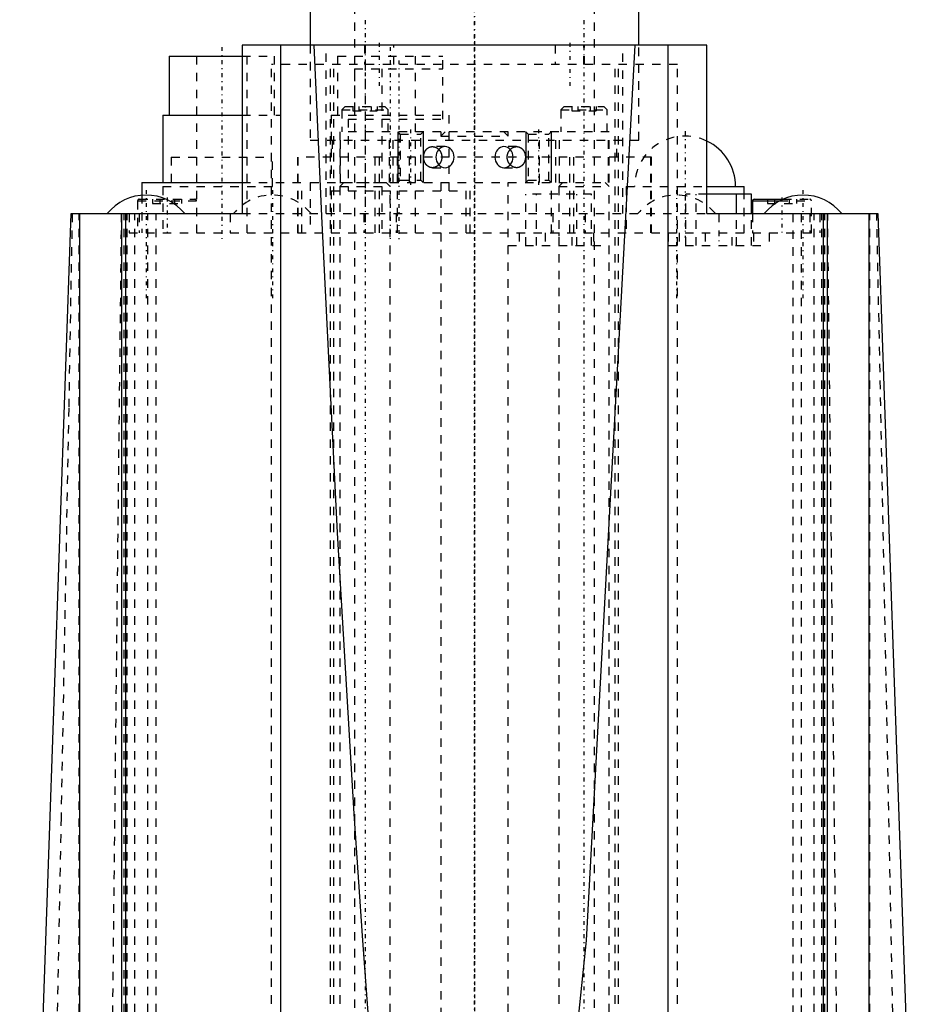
# Model space of a CAD drawing. Extents: x -54 to 54, y -3 to 544.
# Tile 4 of 5: x -54 to 54, y 244 to 361. Entities that reach past the tile are written whole.
import ezdxf

# ---------------------------------------------------------------- set-up
doc = ezdxf.new("R2010")
doc.units = 0
doc.linetypes.add('CENTER', pattern=[1.5, 0.45, -0.5, 0.05, -0.5])
doc.linetypes.add('DASHED', pattern=[2, 1, -1])
for name, color, linetype in [('AM_0', 7, 'CONTINUOUS'), ('AM_10', 7, 'CONTINUOUS'), ('AM_3', 7, 'DASHED'), ('AM_7', 7, 'CENTER')]:
    doc.layers.add(name, color=color, linetype=linetype)

msp = doc.modelspace()

# ---------------------------------------------------------------- linework, layer by layer
at = {"layer": 'AM_0', "color": 7, "linetype": 'CONTINUOUS'}
for p, q in [((-19.5, 364), (-19.5, 358.3)), ((19.5, 358.3), (19.5, 364)), ((-27.6, 358.3), (-27.6, 338.3)), ((27.6, 358.3), (-27.6, 358.3)), ((-22.98, 157.5), (-22.98, 358.3)), ((22.98, 157.5), (22.98, 358.3)), ((27.6, 338.3), (27.6, 358.3)), ((-36.25, 357), (-36.25, 350)), ((-36.25, 357), (-27.6, 357)), ((-37, 350), (-37, 342)), ((-37, 350), (-27.6, 350)), ((-39.5, 342), (-39.5, 340.48)), ((-39.5, 342), (-27.6, 342)), ((27.6, 341.5), (32, 341.5)), ((32, 340.6), (32, 341.5)), ((32.9, 340.6), (27.6, 340.6)), ((31.12, 338.3), (31.12, 340.6)), ((32.9, 338.3), (32.9, 340.6)), ((33, 339.8), (33, 338.3)), ((33, 339.8), (36.21, 339.8)), ((33.2, 340), (36.62, 340)), ((-54, 163.5), (-47.9, 338.3)), ((-47.9, 338.3), (-27.6, 338.3)), ((-46.85, 169.5), (-46.85, 338.3)), ((-41.9, 338.3), (-41.9, 169.5)), ((-41.43, 338.3), (-41.43, 169.5)), ((27.6, 338.3), (47.9, 338.3)), ((41.43, 169.5), (41.43, 338.3)), ((41.9, 169.5), (41.9, 338.3)), ((46.85, 169.5), (46.85, 338.3)), ((47.9, 338.3), (54, 163.5))]:
    msp.add_line(p, q, dxfattribs=at)
for points in [[(-12.23, 238.07, 0), (-13.26, 252, 0), (-14.28, 267.05, 0), (-16.25, 300.42, 0), (-18.12, 338, 0), (-19.02, 358.3, 0)], [(19.02, 358.3, 0), (13.26, 252, 0), (5.69, 179.09, 0)]]:
    msp.add_polyline3d(points, dxfattribs=at)
for centre, radius, start, end in [((25, 341.5), 6, 0, 64.3207), ((-39, 334.6), 5.9, 38.8379, 141.1621), ((39, 334.6), 5.9, 38.8379, 141.1621), ((33.2, 339.8), 0.2, 90, 180)]:
    msp.add_arc(centre, radius, start, end, dxfattribs=at)
at = {"layer": 'AM_10', "color": 7, "linetype": 'CONTINUOUS'}
for p, q in [((-9.1, 348), (-9.1, 342)), ((-6.1, 348), (-6.1, 342)), ((6.1, 348), (6.1, 342)), ((9.1, 348), (9.1, 342))]:
    msp.add_line(p, q, dxfattribs=at)
at = {"layer": 'AM_3', "color": 6, "linetype": 'DASHED'}
for p, q in [((-14.25, 367), (-14.25, 172)), ((14.25, 172), (14.25, 367)), ((-19.5, 358.3), (-19.5, 347)), ((-17.6, 338.3), (-17.6, 358.3)), ((-13.06, 358.3), (-13.06, 356)), ((-13, 358.3), (-13, 336)), ((-9.56, 356), (-9.56, 358.3)), ((9.56, 358.3), (9.56, 356)), ((13, 356), (13, 358.3)), ((13.06, 356), (13.06, 358.3)), ((17.6, 338.3), (17.6, 358.3)), ((19.5, 347), (19.5, 358.3)), ((-33, 357), (-33, 336)), ((-27.6, 357), (-23.75, 357)), ((-27, 336), (-27, 357)), ((-23.75, 350), (-23.75, 357)), ((-16.25, 357), (-16.25, 350)), ((-16.25, 357), (-3.75, 357)), ((-7, 336), (-7, 357)), ((-3.75, 349.5), (-3.75, 357)), ((-24.1, 182.5), (-24.1, 356)), ((24.1, 356), (-24.1, 356)), ((-17.1, 182.5), (-17.1, 356)), ((-16.72, 182.5), (-16.72, 356)), ((-14.25, 355.5), (-14.25, 349.5)), ((-14.25, 355.5), (-3.75, 355.5)), ((-11, 355.5), (-11, 336)), ((16.72, 182.5), (16.72, 356)), ((17.1, 182.5), (17.1, 356)), ((24.1, 182.5), (24.1, 356)), ((-15.35, 351), (-15.75, 350.6)), ((-15.35, 351), (-10.65, 351)), ((-14.44, 351), (-14.44, 350.5)), ((-13.72, 351), (-13.72, 350.5)), ((-12.28, 351), (-12.28, 350.5)), ((-11.56, 351), (-11.56, 350.5)), ((-10.25, 350.6), (-10.65, 351)), ((10.65, 351), (10.25, 350.6)), ((10.65, 351), (15.35, 351)), ((11.56, 351), (11.56, 350.5)), ((12.28, 351), (12.28, 350.5)), ((13.72, 351), (13.72, 350.5)), ((14.44, 351), (14.44, 350.5)), ((15.75, 350.6), (15.35, 351)), ((-27.6, 350), (-23, 350)), ((-23, 342), (-23, 350)), ((-17, 350), (-17, 342)), ((-17, 350), (-3, 350)), ((-15.75, 350.6), (-15.75, 348)), ((-15.75, 350.6), (-10.25, 350.6)), ((-15, 349.5), (-15, 341)), ((-15, 349.5), (-3, 349.5)), ((-14.44, 350.5), (-11.56, 350.5)), ((-10.25, 348), (-10.25, 350.6)), ((-3, 341), (-3, 350)), ((10.25, 350.6), (10.25, 348)), ((10.25, 350.6), (15.75, 350.6)), ((11.56, 350.5), (14.44, 350.5)), ((15.75, 348), (15.75, 350.6)), ((-16, 348), (-16, 342)), ((16, 348), (-16, 348)), ((-15.9, 342), (-15.9, 348)), ((-10.1, 342), (-10.1, 348)), ((-9.67, 342), (-9.67, 348)), ((-9.1, 348), (-8.83, 347.73)), ((-8.83, 347.73), (-8.83, 342.27)), ((-8.83, 347.73), (-6.37, 347.73)), ((-7.73, 342), (-7.73, 348)), ((-6.37, 347.73), (-6.1, 348)), ((-6.37, 342.27), (-6.37, 347.73)), ((-3.5, 348), (-4, 347.5)), ((-4, 348), (-4, 347.5)), ((-4, 347.5), (4, 347.5)), ((4, 347.5), (3.5, 348)), ((4, 347.5), (4, 348)), ((6.1, 348), (6.37, 347.73)), ((6.37, 347.73), (6.37, 342.27)), ((6.37, 347.73), (8.83, 347.73)), ((7.73, 342), (7.73, 348)), ((8.83, 347.73), (9.1, 348)), ((8.83, 342.27), (8.83, 347.73)), ((9.67, 342), (9.67, 348)), ((10.1, 342), (10.1, 348)), ((15.9, 342), (15.9, 348)), ((16, 342), (16, 348)), ((-19.5, 347), (19.5, 347)), ((-16.9, 347), (-16.9, 345)), ((-3.5, 346.25), (-5, 346.25)), ((5, 346.25), (3.5, 346.25)), ((16.9, 345), (16.9, 347)), ((-36, 345), (-36, 341.5)), ((-36, 345), (-24, 345)), ((-24, 341.5), (-24, 345)), ((-21, 345), (-21, 336)), ((21, 345), (-21, 345)), ((-20.94, 336), (-20.94, 345)), ((-11.79, 336), (-11.79, 345)), ((-11.3, 345), (-11.3, 336)), ((-9.15, 336), (-9.15, 345)), ((9.15, 336), (9.15, 345)), ((11.3, 336), (11.3, 345)), ((11.79, 336), (11.79, 345)), ((20.94, 336), (20.94, 345)), ((21, 336), (21, 345)), ((-5, 343.75), (-3.5, 343.75)), ((3.5, 343.75), (5, 343.75)), ((-37, 341.5), (-37, 336)), ((-37, 341.5), (-23, 341.5)), ((-27.6, 342), (-20.5, 342)), ((-23, 336), (-23, 341.5)), ((-20.5, 336), (-20.5, 342)), ((-19.5, 342), (-19.5, 336)), ((-19.5, 342), (-9.67, 342)), ((-15.5, 342), (-16, 341.5)), ((-16, 342), (16, 342)), ((-16, 341.5), (-16, 155.5)), ((-16, 341.5), (-10, 341.5)), ((-10, 341.5), (-10.5, 342)), ((-10, 157.5), (-10, 341.5)), ((-8.83, 342.27), (-9.1, 342)), ((-8.83, 342.27), (-6.37, 342.27)), ((-6.1, 342), (-6.37, 342.27)), ((-4, 342), (-4, 157.5)), ((-0.5, 336), (-0.5, 342)), ((4, 157.5), (4, 342)), ((6.37, 342.27), (6.1, 342)), ((6.37, 342.27), (8.83, 342.27)), ((9.1, 342), (8.83, 342.27)), ((10.5, 342), (10, 341.5)), ((10, 341.5), (10, 157.5)), ((10, 341.5), (16, 341.5)), ((16, 341.5), (15.5, 342)), ((16, 155.5), (16, 341.5)), ((18, 341.5), (18, 336)), ((18, 341.5), (27.6, 341.5)), ((-39.5, 340.48), (-39.5, 336)), ((-17, 341), (-17, 336)), ((-17, 341), (-1, 341)), ((-1, 336), (-1, 341)), ((13.9, 340.6), (6.1, 340.6)), ((6.1, 334.5), (6.1, 340.6)), ((7.35, 334.5), (7.35, 340.6)), ((12.15, 334.5), (12.15, 340.6)), ((13.9, 334.5), (13.9, 340.6)), ((25.1, 334.5), (25.1, 340.6)), ((27.6, 340.6), (25.1, 340.6)), ((26.32, 334.5), (26.32, 340.6)), ((32, 336), (32, 340.6)), ((-40, 339.8), (-40, 336)), ((-40, 339.8), (-33, 339.8)), ((-39.8, 340), (-33.2, 340)), ((-38.23, 340), (-38.23, 339.5)), ((-38.23, 339.5), (-34.77, 339.5)), ((-37.37, 340), (-37.37, 339.5)), ((-35.63, 340), (-35.63, 339.5)), ((-34.77, 340), (-34.77, 339.5)), ((34.77, 340), (34.77, 339.5)), ((34.77, 339.5), (38.23, 339.5)), ((35.63, 340), (35.63, 339.5)), ((36.21, 339.8), (40, 339.8)), ((36.62, 340), (39.8, 340)), ((37.37, 340), (37.37, 339.5)), ((38.23, 340), (38.23, 339.5)), ((40, 336), (40, 339.8)), ((-46.93, 169.5), (-46.93, 338.3)), ((-41.94, 338.3), (-43.8, 169.5)), ((-41.9, 338.3), (-41.43, 338.3)), ((-41.58, 169.5), (-41.58, 338.3)), ((-41.22, 169.5), (-41.22, 338.3)), ((-41, 338.3), (-41, 336)), ((-40.34, 169.5), (-40.34, 338.3)), ((-39.83, 338.3), (-39.83, 336)), ((-38.8, 169.5), (-38.8, 338.3)), ((-37.8, 169.5), (-37.8, 338.3)), ((-29, 338.3), (-29, 336)), ((-27.6, 338.3), (27.6, 338.3)), ((-13.13, 338.3), (-13.13, 336)), ((-9.3, 338.3), (-9.3, 336)), ((9.3, 338.3), (9.3, 336)), ((13.13, 338.3), (13.13, 336)), ((29, 338.3), (29, 336)), ((31.12, 334.5), (31.12, 338.3)), ((32.9, 334.5), (32.9, 338.3)), ((33, 338.3), (33, 336)), ((37.8, 338.3), (37.8, 169.5)), ((38.8, 338.3), (38.8, 169.5)), ((39.83, 338.3), (39.83, 336)), ((40.34, 169.5), (40.34, 338.3)), ((41, 338.3), (41, 336)), ((41.22, 169.5), (41.22, 338.3)), ((41.58, 169.5), (41.58, 338.3)), ((43.8, 169.5), (41.94, 338.3)), ((46.93, 169.5), (46.93, 338.3)), ((51.15, 169.5), (47.77, 338.3)), ((-41, 336), (41, 336)), ((5.31, 336), (5.31, 334.5)), ((8.4, 336), (8.4, 334.5)), ((11.6, 334.5), (11.6, 336)), ((14.11, 336), (14.11, 334.5)), ((23, 336), (23, 334.5)), ((24.31, 336), (24.31, 334.5)), ((27.4, 336), (27.4, 334.5)), ((30.6, 334.5), (30.6, 336)), ((33.11, 336), (33.11, 334.5)), ((35, 336), (35, 334.5)), ((4, 334.5), (16, 334.5)), ((23, 334.5), (35, 334.5))]:
    msp.add_line(p, q, dxfattribs=at)
for points in [[(-3.5, 346.25), (-3.71, 346.23), (-3.91, 346.15), (-4.1, 346.04), (-4.27, 345.88), (-4.4, 345.69), (-4.5, 345.48), (-4.56, 345.24), (-4.58, 345), (-4.56, 344.76), (-4.5, 344.52), (-4.4, 344.31), (-4.27, 344.12), (-4.1, 343.96), (-3.91, 343.85), (-3.71, 343.77), (-3.5, 343.75), (-3.29, 343.77), (-3.09, 343.85), (-2.9, 343.96), (-2.73, 344.12), (-2.6, 344.31), (-2.5, 344.52), (-2.44, 344.76), (-2.42, 345), (-2.44, 345.24), (-2.5, 345.48), (-2.6, 345.69), (-2.73, 345.88), (-2.9, 346.04), (-3.09, 346.15), (-3.29, 346.23)], [(3.5, 343.75), (3.71, 343.77), (3.91, 343.85), (4.1, 343.96), (4.27, 344.12), (4.4, 344.31), (4.5, 344.52), (4.56, 344.76), (4.58, 345), (4.56, 345.24), (4.5, 345.48), (4.4, 345.69), (4.27, 345.88), (4.1, 346.04), (3.91, 346.15), (3.71, 346.23), (3.5, 346.25), (3.29, 346.23), (3.09, 346.15), (2.9, 346.04), (2.73, 345.88), (2.6, 345.69), (2.5, 345.48), (2.44, 345.24), (2.42, 345), (2.44, 344.76), (2.5, 344.52), (2.6, 344.31), (2.73, 344.12), (2.9, 343.96), (3.09, 343.85), (3.29, 343.77)]]:
    msp.add_lwpolyline(points, close=True, dxfattribs=at)
for points in [[(-5, 343.75, 0), (-5.02, 343.75, 0), (-5.05, 343.75, 0), (-5.08, 343.75, 0), (-5.09, 343.75, 0), (-5.11, 343.76, 0), (-5.14, 343.76, 0), (-5.17, 343.77, 0), (-5.2, 343.77, 0), (-5.23, 343.78, 0), (-5.26, 343.79, 0), (-5.28, 343.79, 0), (-5.29, 343.8, 0), (-5.32, 343.81, 0), (-5.35, 343.82, 0), (-5.38, 343.83, 0), (-5.41, 343.85, 0), (-5.44, 343.86, 0), (-5.45, 343.87, 0), (-5.47, 343.88, 0), (-5.49, 343.89, 0), (-5.52, 343.91, 0), (-5.53, 343.92, 0), (-5.55, 343.93, 0), (-5.57, 343.95, 0), (-5.6, 343.97, 0), (-5.61, 343.98, 0), (-5.62, 343.99, 0), (-5.65, 344.01, 0), (-5.67, 344.03, 0), (-5.69, 344.06, 0), (-5.71, 344.08, 0), (-5.74, 344.1, 0), (-5.75, 344.12, 0), (-5.76, 344.13, 0), (-5.78, 344.15, 0), (-5.8, 344.18, 0), (-5.81, 344.21, 0), (-5.83, 344.24, 0), (-5.85, 344.27, 0), (-5.86, 344.28, 0), (-5.87, 344.29, 0), (-5.88, 344.33, 0), (-5.9, 344.36, 0), (-5.91, 344.39, 0), (-5.93, 344.42, 0), (-5.94, 344.45, 0), (-5.95, 344.47, 0), (-5.95, 344.49, 0), (-5.97, 344.52, 0), (-5.98, 344.56, 0), (-5.99, 344.59, 0), (-6, 344.63, 0), (-6.01, 344.66, 0), (-6.01, 344.68, 0), (-6.01, 344.7, 0), (-6.02, 344.73, 0), (-6.03, 344.77, 0), (-6.03, 344.8, 0), (-6.04, 344.84, 0), (-6.04, 344.88, 0), (-6.04, 344.89, 0), (-6.04, 344.91, 0), (-6.04, 344.95, 0), (-6.04, 344.98, 0), (-6.04, 345, 0), (-6.04, 345.02, 0), (-6.04, 345.05, 0), (-6.04, 345.09, 0), (-6.04, 345.11, 0), (-6.04, 345.12, 0), (-6.04, 345.16, 0), (-6.03, 345.2, 0), (-6.03, 345.23, 0), (-6.02, 345.27, 0), (-6.01, 345.3, 0), (-6.01, 345.32, 0), (-6.01, 345.34, 0), (-6, 345.37, 0), (-5.99, 345.41, 0), (-5.98, 345.44, 0), (-5.97, 345.48, 0), (-5.95, 345.51, 0), (-5.95, 345.53, 0), (-5.94, 345.55, 0), (-5.93, 345.58, 0), (-5.91, 345.61, 0), (-5.9, 345.64, 0), (-5.88, 345.67, 0), (-5.87, 345.71, 0), (-5.86, 345.72, 0), (-5.85, 345.73, 0), (-5.83, 345.76, 0), (-5.81, 345.79, 0), (-5.8, 345.82, 0), (-5.78, 345.85, 0), (-5.76, 345.87, 0), (-5.75, 345.88, 0), (-5.74, 345.9, 0), (-5.71, 345.92, 0), (-5.69, 345.94, 0), (-5.67, 345.97, 0), (-5.65, 345.99, 0), (-5.62, 346.01, 0), (-5.61, 346.02, 0), (-5.6, 346.03, 0), (-5.57, 346.05, 0), (-5.55, 346.07, 0), (-5.53, 346.08, 0), (-5.52, 346.09, 0), (-5.49, 346.11, 0), (-5.47, 346.12, 0), (-5.45, 346.13, 0), (-5.44, 346.14, 0), (-5.41, 346.15, 0), (-5.38, 346.17, 0), (-5.35, 346.18, 0), (-5.32, 346.19, 0), (-5.29, 346.2, 0), (-5.28, 346.21, 0), (-5.26, 346.21, 0), (-5.23, 346.22, 0), (-5.2, 346.23, 0), (-5.17, 346.23, 0), (-5.14, 346.24, 0), (-5.11, 346.24, 0), (-5.09, 346.25, 0), (-5.08, 346.25, 0), (-5.05, 346.25, 0), (-5.02, 346.25, 0), (-5, 346.25, 0)], [(-5, 346.25, 0), (-4.99, 346.25, 0), (-4.98, 346.25, 0), (-4.96, 346.25, 0), (-4.95, 346.25, 0), (-4.95, 346.25, 0), (-4.93, 346.25, 0), (-4.92, 346.25, 0), (-4.9, 346.24, 0), (-4.88, 346.24, 0), (-4.87, 346.24, 0), (-4.86, 346.24, 0), (-4.85, 346.24, 0), (-4.84, 346.24, 0), (-4.82, 346.23, 0), (-4.81, 346.23, 0), (-4.79, 346.23, 0), (-4.77, 346.22, 0), (-4.77, 346.22, 0), (-4.76, 346.22, 0), (-4.74, 346.21, 0), (-4.73, 346.21, 0), (-4.72, 346.21, 0), (-4.71, 346.21, 0), (-4.7, 346.2, 0), (-4.68, 346.2, 0), (-4.67, 346.19, 0), (-4.66, 346.19, 0), (-4.65, 346.18, 0), (-4.63, 346.18, 0), (-4.62, 346.17, 0), (-4.6, 346.17, 0), (-4.59, 346.16, 0), (-4.58, 346.15, 0), (-4.57, 346.15, 0), (-4.56, 346.14, 0), (-4.54, 346.14, 0), (-4.53, 346.13, 0), (-4.51, 346.12, 0), (-4.5, 346.11, 0), (-4.49, 346.11, 0), (-4.48, 346.1, 0), (-4.47, 346.09, 0), (-4.45, 346.09, 0), (-4.44, 346.08, 0), (-4.43, 346.07, 0), (-4.41, 346.06, 0), (-4.4, 346.05, 0), (-4.4, 346.05, 0), (-4.38, 346.04, 0), (-4.37, 346.03, 0), (-4.36, 346.02, 0), (-4.34, 346.01, 0), (-4.33, 345.99, 0), (-4.32, 345.99, 0), (-4.32, 345.98, 0), (-4.3, 345.97, 0), (-4.29, 345.96, 0), (-4.28, 345.95, 0), (-4.27, 345.94, 0), (-4.26, 345.93, 0), (-4.25, 345.92, 0), (-4.24, 345.91, 0), (-4.23, 345.9, 0), (-4.22, 345.89, 0), (-4.21, 345.88, 0), (-4.21, 345.88, 0), (-4.2, 345.87, 0), (-4.19, 345.85, 0), (-4.18, 345.85, 0), (-4.18, 345.84, 0), (-4.17, 345.83, 0), (-4.15, 345.81, 0), (-4.14, 345.8, 0), (-4.13, 345.79, 0), (-4.12, 345.77, 0), (-4.12, 345.76, 0), (-4.11, 345.76, 0), (-4.1, 345.74, 0), (-4.09, 345.73, 0), (-4.08, 345.71, 0), (-4.07, 345.7, 0), (-4.07, 345.68, 0), (-4.06, 345.67, 0), (-4.06, 345.67, 0), (-4.05, 345.65, 0), (-4.04, 345.64, 0), (-4.03, 345.62, 0), (-4.02, 345.6, 0), (-4.01, 345.59, 0), (-4.01, 345.58, 0), (-4.01, 345.57, 0), (-4, 345.55, 0), (-3.99, 345.54, 0), (-3.98, 345.52, 0), (-3.98, 345.5, 0), (-3.97, 345.49, 0), (-3.97, 345.48, 0), (-3.96, 345.47, 0), (-3.96, 345.45, 0), (-3.95, 345.44, 0), (-3.95, 345.42, 0), (-3.94, 345.4, 0), (-3.93, 345.38, 0), (-3.93, 345.37, 0), (-3.93, 345.37, 0), (-3.92, 345.35, 0), (-3.92, 345.33, 0), (-3.92, 345.32, 0), (-3.92, 345.31, 0), (-3.91, 345.29, 0), (-3.91, 345.28, 0), (-3.91, 345.27, 0), (-3.9, 345.26, 0), (-3.9, 345.24, 0), (-3.9, 345.22, 0), (-3.89, 345.2, 0), (-3.89, 345.19, 0), (-3.89, 345.17, 0), (-3.89, 345.16, 0), (-3.89, 345.15, 0), (-3.88, 345.13, 0), (-3.88, 345.11, 0), (-3.88, 345.1, 0), (-3.88, 345.08, 0), (-3.88, 345.06, 0), (-3.88, 345.05, 0), (-3.88, 345.04, 0), (-3.88, 345.03, 0), (-3.88, 345.01, 0), (-3.88, 345, 0)], [(5, 343.75, 0), (4.98, 343.75, 0), (4.95, 343.75, 0), (4.92, 343.75, 0), (4.91, 343.75, 0), (4.89, 343.76, 0), (4.86, 343.76, 0), (4.83, 343.77, 0), (4.8, 343.77, 0), (4.77, 343.78, 0), (4.74, 343.79, 0), (4.72, 343.79, 0), (4.7, 343.8, 0), (4.67, 343.81, 0), (4.64, 343.82, 0), (4.61, 343.83, 0), (4.58, 343.85, 0), (4.55, 343.86, 0), (4.53, 343.87, 0), (4.52, 343.88, 0), (4.49, 343.89, 0), (4.46, 343.91, 0), (4.45, 343.92, 0), (4.43, 343.93, 0), (4.4, 343.95, 0), (4.38, 343.97, 0), (4.36, 343.98, 0), (4.35, 343.99, 0), (4.32, 344.01, 0), (4.3, 344.03, 0), (4.27, 344.06, 0), (4.25, 344.08, 0), (4.23, 344.1, 0), (4.21, 344.12, 0), (4.2, 344.13, 0), (4.18, 344.15, 0), (4.16, 344.18, 0), (4.14, 344.21, 0), (4.12, 344.24, 0), (4.1, 344.27, 0), (4.09, 344.28, 0), (4.08, 344.29, 0), (4.06, 344.33, 0), (4.04, 344.36, 0), (4.03, 344.39, 0), (4.01, 344.42, 0), (3.99, 344.45, 0), (3.99, 344.47, 0), (3.98, 344.49, 0), (3.97, 344.52, 0), (3.95, 344.56, 0), (3.94, 344.59, 0), (3.93, 344.63, 0), (3.92, 344.66, 0), (3.92, 344.68, 0), (3.91, 344.7, 0), (3.91, 344.73, 0), (3.9, 344.77, 0), (3.89, 344.8, 0), (3.89, 344.84, 0), (3.88, 344.88, 0), (3.88, 344.89, 0), (3.88, 344.91, 0), (3.88, 344.95, 0), (3.88, 344.98, 0), (3.88, 345, 0), (3.88, 345.02, 0), (3.88, 345.05, 0), (3.88, 345.09, 0), (3.88, 345.11, 0), (3.88, 345.12, 0), (3.89, 345.16, 0), (3.89, 345.2, 0), (3.9, 345.23, 0), (3.91, 345.27, 0), (3.91, 345.3, 0), (3.92, 345.32, 0), (3.92, 345.34, 0), (3.93, 345.37, 0), (3.94, 345.41, 0), (3.95, 345.44, 0), (3.97, 345.48, 0), (3.98, 345.51, 0), (3.99, 345.53, 0), (3.99, 345.55, 0), (4.01, 345.58, 0), (4.03, 345.61, 0), (4.04, 345.64, 0), (4.06, 345.67, 0), (4.08, 345.71, 0), (4.09, 345.72, 0), (4.1, 345.73, 0), (4.12, 345.76, 0), (4.14, 345.79, 0), (4.16, 345.82, 0), (4.18, 345.85, 0), (4.2, 345.87, 0), (4.21, 345.88, 0), (4.23, 345.9, 0), (4.25, 345.92, 0), (4.27, 345.94, 0), (4.3, 345.97, 0), (4.32, 345.99, 0), (4.35, 346.01, 0), (4.36, 346.02, 0), (4.38, 346.03, 0), (4.4, 346.05, 0), (4.43, 346.07, 0), (4.45, 346.08, 0), (4.46, 346.09, 0), (4.49, 346.11, 0), (4.52, 346.12, 0), (4.53, 346.13, 0), (4.55, 346.14, 0), (4.58, 346.15, 0), (4.61, 346.17, 0), (4.64, 346.18, 0), (4.67, 346.19, 0), (4.7, 346.2, 0), (4.72, 346.21, 0), (4.74, 346.21, 0), (4.77, 346.22, 0), (4.8, 346.23, 0), (4.83, 346.23, 0), (4.86, 346.24, 0), (4.89, 346.24, 0), (4.91, 346.25, 0), (4.92, 346.25, 0), (4.95, 346.25, 0), (4.98, 346.25, 0), (5, 346.25, 0)], [(5, 346.25, 0), (5.01, 346.25, 0), (5.02, 346.25, 0), (5.04, 346.25, 0), (5.05, 346.25, 0), (5.05, 346.25, 0), (5.07, 346.25, 0), (5.08, 346.25, 0), (5.1, 346.24, 0), (5.11, 346.24, 0), (5.13, 346.24, 0), (5.14, 346.24, 0), (5.15, 346.24, 0), (5.16, 346.24, 0), (5.18, 346.23, 0), (5.19, 346.23, 0), (5.21, 346.23, 0), (5.22, 346.22, 0), (5.23, 346.22, 0), (5.24, 346.22, 0), (5.25, 346.21, 0), (5.27, 346.21, 0), (5.28, 346.21, 0), (5.28, 346.21, 0), (5.3, 346.2, 0), (5.31, 346.2, 0), (5.32, 346.19, 0), (5.33, 346.19, 0), (5.34, 346.18, 0), (5.36, 346.18, 0), (5.37, 346.17, 0), (5.39, 346.17, 0), (5.4, 346.16, 0), (5.41, 346.15, 0), (5.42, 346.15, 0), (5.43, 346.14, 0), (5.44, 346.14, 0), (5.46, 346.13, 0), (5.47, 346.12, 0), (5.49, 346.11, 0), (5.49, 346.11, 0), (5.5, 346.1, 0), (5.51, 346.09, 0), (5.53, 346.09, 0), (5.54, 346.08, 0), (5.55, 346.07, 0), (5.57, 346.06, 0), (5.57, 346.05, 0), (5.58, 346.05, 0), (5.59, 346.04, 0), (5.6, 346.03, 0), (5.62, 346.02, 0), (5.63, 346.01, 0), (5.64, 345.99, 0), (5.65, 345.99, 0), (5.65, 345.98, 0), (5.66, 345.97, 0), (5.68, 345.96, 0), (5.69, 345.95, 0), (5.7, 345.94, 0), (5.71, 345.93, 0), (5.71, 345.92, 0), (5.72, 345.91, 0), (5.73, 345.9, 0), (5.74, 345.89, 0), (5.75, 345.88, 0), (5.75, 345.88, 0), (5.76, 345.87, 0), (5.77, 345.85, 0), (5.78, 345.85, 0), (5.78, 345.84, 0), (5.79, 345.83, 0), (5.8, 345.81, 0), (5.81, 345.8, 0), (5.82, 345.79, 0), (5.83, 345.77, 0), (5.83, 345.76, 0), (5.84, 345.76, 0), (5.85, 345.74, 0), (5.85, 345.73, 0), (5.86, 345.71, 0), (5.87, 345.7, 0), (5.88, 345.68, 0), (5.88, 345.67, 0), (5.89, 345.67, 0), (5.9, 345.65, 0), (5.9, 345.64, 0), (5.91, 345.62, 0), (5.92, 345.6, 0), (5.93, 345.59, 0), (5.93, 345.58, 0), (5.93, 345.57, 0), (5.94, 345.55, 0), (5.95, 345.54, 0), (5.95, 345.52, 0), (5.96, 345.5, 0), (5.96, 345.49, 0), (5.97, 345.48, 0), (5.97, 345.47, 0), (5.97, 345.45, 0), (5.98, 345.44, 0), (5.99, 345.42, 0), (5.99, 345.4, 0), (5.99, 345.38, 0), (6, 345.37, 0), (6, 345.37, 0), (6, 345.35, 0), (6.01, 345.33, 0), (6.01, 345.32, 0), (6.01, 345.31, 0), (6.02, 345.29, 0), (6.02, 345.28, 0), (6.02, 345.27, 0), (6.02, 345.26, 0), (6.02, 345.24, 0), (6.03, 345.22, 0), (6.03, 345.2, 0), (6.03, 345.19, 0), (6.03, 345.17, 0), (6.04, 345.16, 0), (6.04, 345.15, 0), (6.04, 345.13, 0), (6.04, 345.11, 0), (6.04, 345.1, 0), (6.04, 345.08, 0), (6.04, 345.06, 0), (6.04, 345.05, 0), (6.04, 345.04, 0), (6.04, 345.03, 0), (6.04, 345.01, 0), (6.04, 345, 0)], [(-3.88, 345, 0), (-3.88, 344.99, 0), (-3.88, 344.97, 0), (-3.88, 344.96, 0), (-3.88, 344.95, 0), (-3.88, 344.94, 0), (-3.88, 344.92, 0), (-3.88, 344.9, 0), (-3.88, 344.89, 0), (-3.88, 344.87, 0), (-3.89, 344.85, 0), (-3.89, 344.84, 0), (-3.89, 344.83, 0), (-3.89, 344.81, 0), (-3.89, 344.8, 0), (-3.9, 344.78, 0), (-3.9, 344.76, 0), (-3.9, 344.74, 0), (-3.91, 344.73, 0), (-3.91, 344.72, 0), (-3.91, 344.71, 0), (-3.92, 344.69, 0), (-3.92, 344.68, 0), (-3.92, 344.67, 0), (-3.92, 344.65, 0), (-3.93, 344.63, 0), (-3.93, 344.63, 0), (-3.93, 344.62, 0), (-3.94, 344.6, 0), (-3.95, 344.58, 0), (-3.95, 344.56, 0), (-3.96, 344.55, 0), (-3.96, 344.53, 0), (-3.97, 344.52, 0), (-3.97, 344.51, 0), (-3.98, 344.5, 0), (-3.98, 344.48, 0), (-3.99, 344.46, 0), (-4, 344.45, 0), (-4.01, 344.43, 0), (-4.01, 344.42, 0), (-4.01, 344.41, 0), (-4.02, 344.4, 0), (-4.03, 344.38, 0), (-4.04, 344.36, 0), (-4.05, 344.35, 0), (-4.06, 344.33, 0), (-4.06, 344.33, 0), (-4.07, 344.32, 0), (-4.07, 344.3, 0), (-4.08, 344.29, 0), (-4.09, 344.27, 0), (-4.1, 344.26, 0), (-4.11, 344.24, 0), (-4.12, 344.24, 0), (-4.12, 344.23, 0), (-4.13, 344.21, 0), (-4.14, 344.2, 0), (-4.15, 344.19, 0), (-4.17, 344.17, 0), (-4.18, 344.16, 0), (-4.18, 344.15, 0), (-4.19, 344.15, 0), (-4.2, 344.13, 0), (-4.21, 344.12, 0), (-4.21, 344.12, 0), (-4.22, 344.11, 0), (-4.23, 344.1, 0), (-4.24, 344.09, 0), (-4.25, 344.08, 0), (-4.26, 344.07, 0), (-4.27, 344.06, 0), (-4.28, 344.05, 0), (-4.29, 344.04, 0), (-4.3, 344.03, 0), (-4.32, 344.02, 0), (-4.32, 344.01, 0), (-4.33, 344.01, 0), (-4.34, 343.99, 0), (-4.36, 343.98, 0), (-4.37, 343.97, 0), (-4.38, 343.96, 0), (-4.4, 343.95, 0), (-4.4, 343.95, 0), (-4.41, 343.94, 0), (-4.43, 343.93, 0), (-4.44, 343.92, 0), (-4.45, 343.91, 0), (-4.47, 343.91, 0), (-4.48, 343.9, 0), (-4.49, 343.89, 0), (-4.5, 343.89, 0), (-4.51, 343.88, 0), (-4.53, 343.87, 0), (-4.54, 343.86, 0), (-4.56, 343.86, 0), (-4.57, 343.85, 0), (-4.58, 343.85, 0), (-4.59, 343.84, 0), (-4.6, 343.83, 0), (-4.62, 343.83, 0), (-4.63, 343.82, 0), (-4.65, 343.82, 0), (-4.66, 343.81, 0), (-4.67, 343.81, 0), (-4.68, 343.8, 0), (-4.7, 343.8, 0), (-4.71, 343.79, 0), (-4.72, 343.79, 0), (-4.73, 343.79, 0), (-4.74, 343.79, 0), (-4.76, 343.78, 0), (-4.77, 343.78, 0), (-4.77, 343.78, 0), (-4.79, 343.77, 0), (-4.81, 343.77, 0), (-4.82, 343.77, 0), (-4.84, 343.76, 0), (-4.85, 343.76, 0), (-4.86, 343.76, 0), (-4.87, 343.76, 0), (-4.88, 343.76, 0), (-4.9, 343.76, 0), (-4.92, 343.75, 0), (-4.93, 343.75, 0), (-4.95, 343.75, 0), (-4.95, 343.75, 0), (-4.96, 343.75, 0), (-4.98, 343.75, 0), (-4.99, 343.75, 0), (-5, 343.75, 0)], [(6.04, 345, 0), (6.04, 344.99, 0), (6.04, 344.97, 0), (6.04, 344.96, 0), (6.04, 344.95, 0), (6.04, 344.94, 0), (6.04, 344.92, 0), (6.04, 344.9, 0), (6.04, 344.89, 0), (6.04, 344.87, 0), (6.04, 344.85, 0), (6.04, 344.84, 0), (6.03, 344.83, 0), (6.03, 344.81, 0), (6.03, 344.8, 0), (6.03, 344.78, 0), (6.02, 344.76, 0), (6.02, 344.74, 0), (6.02, 344.73, 0), (6.02, 344.72, 0), (6.02, 344.71, 0), (6.01, 344.69, 0), (6.01, 344.68, 0), (6.01, 344.67, 0), (6, 344.65, 0), (6, 344.63, 0), (6, 344.63, 0), (5.99, 344.62, 0), (5.99, 344.6, 0), (5.99, 344.58, 0), (5.98, 344.56, 0), (5.97, 344.55, 0), (5.97, 344.53, 0), (5.97, 344.52, 0), (5.96, 344.51, 0), (5.96, 344.5, 0), (5.95, 344.48, 0), (5.95, 344.46, 0), (5.94, 344.45, 0), (5.93, 344.43, 0), (5.93, 344.42, 0), (5.93, 344.41, 0), (5.92, 344.4, 0), (5.91, 344.38, 0), (5.9, 344.36, 0), (5.9, 344.35, 0), (5.89, 344.33, 0), (5.88, 344.33, 0), (5.88, 344.32, 0), (5.87, 344.3, 0), (5.86, 344.29, 0), (5.85, 344.27, 0), (5.85, 344.26, 0), (5.84, 344.24, 0), (5.83, 344.24, 0), (5.83, 344.23, 0), (5.82, 344.21, 0), (5.81, 344.2, 0), (5.8, 344.19, 0), (5.79, 344.17, 0), (5.78, 344.16, 0), (5.78, 344.15, 0), (5.77, 344.15, 0), (5.76, 344.13, 0), (5.75, 344.12, 0), (5.75, 344.12, 0), (5.74, 344.11, 0), (5.73, 344.1, 0), (5.72, 344.09, 0), (5.71, 344.08, 0), (5.71, 344.07, 0), (5.7, 344.06, 0), (5.69, 344.05, 0), (5.68, 344.04, 0), (5.66, 344.03, 0), (5.65, 344.02, 0), (5.65, 344.01, 0), (5.64, 344.01, 0), (5.63, 343.99, 0), (5.62, 343.98, 0), (5.6, 343.97, 0), (5.59, 343.96, 0), (5.58, 343.95, 0), (5.57, 343.95, 0), (5.57, 343.94, 0), (5.55, 343.93, 0), (5.54, 343.92, 0), (5.53, 343.91, 0), (5.51, 343.91, 0), (5.5, 343.9, 0), (5.49, 343.89, 0), (5.49, 343.89, 0), (5.47, 343.88, 0), (5.46, 343.87, 0), (5.44, 343.86, 0), (5.43, 343.86, 0), (5.42, 343.85, 0), (5.41, 343.85, 0), (5.4, 343.84, 0), (5.39, 343.83, 0), (5.37, 343.83, 0), (5.36, 343.82, 0), (5.34, 343.82, 0), (5.33, 343.81, 0), (5.32, 343.81, 0), (5.31, 343.8, 0), (5.3, 343.8, 0), (5.28, 343.79, 0), (5.28, 343.79, 0), (5.27, 343.79, 0), (5.25, 343.79, 0), (5.24, 343.78, 0), (5.23, 343.78, 0), (5.22, 343.78, 0), (5.21, 343.77, 0), (5.19, 343.77, 0), (5.18, 343.77, 0), (5.16, 343.76, 0), (5.15, 343.76, 0), (5.14, 343.76, 0), (5.13, 343.76, 0), (5.11, 343.76, 0), (5.1, 343.76, 0), (5.08, 343.75, 0), (5.07, 343.75, 0), (5.05, 343.75, 0), (5.05, 343.75, 0), (5.04, 343.75, 0), (5.02, 343.75, 0), (5.01, 343.75, 0), (5, 343.75, 0)], [(-47.77, 338.3, 0), (-48.18, 315.2, 0), (-49.09, 266.62, 0), (-49.65, 238.65, 0)]]:
    msp.add_polyline3d(points, dxfattribs=at)
for centre, radius, start, end in [((25, 341.5), 6, 64.3207, 180), ((-24, 334.6), 5.9, 38.8379, 141.1621), ((24, 334.6), 5.9, 38.8379, 141.1621), ((-39.8, 339.8), 0.2, 90, 180), ((-33.2, 339.8), 0.2, 0, 90), ((39.8, 339.8), 0.2, 0, 90)]:
    msp.add_arc(centre, radius, start, end, dxfattribs=at)
at = {"layer": 'AM_7', "color": 4, "linetype": 'CENTER'}
for p, q in [((0, 395.25), (0, 147.46)), ((0, 140.55), (0, 392.5)), ((-13, 361.25), (-13, 135.75)), ((13, 361.25), (13, 135.75)), ((-30, 358.05), (-30, 334.95)), ((-11.31, 358.55), (-11.31, 353.05)), ((-10, 358.05), (-10, 334.95)), ((0, 358.75), (0, 122.25)), ((11.31, 358.55), (11.31, 353.05)), ((-9, 356.48), (-9, 335.02)), ((-7.6, 348.3), (-7.6, 341.7)), ((7.6, 348.3), (7.6, 341.7)), ((25, 348.07), (25, 335.43)), ((-39, 341.09), (-39, 328.11)), ((-36.5, 340.2), (-36.5, 335.8)), ((-24, 341.09), (-24, 328.11)), ((24, 341.09), (24, 328.11)), ((36.5, 340.2), (36.5, 335.8)), ((39, 341.09), (39, 328.11)), ((10, 336.07), (10, 334.43)), ((29, 336.07), (29, 334.43))]:
    msp.add_line(p, q, dxfattribs=at)

doc.saveas('drawing.dxf')
